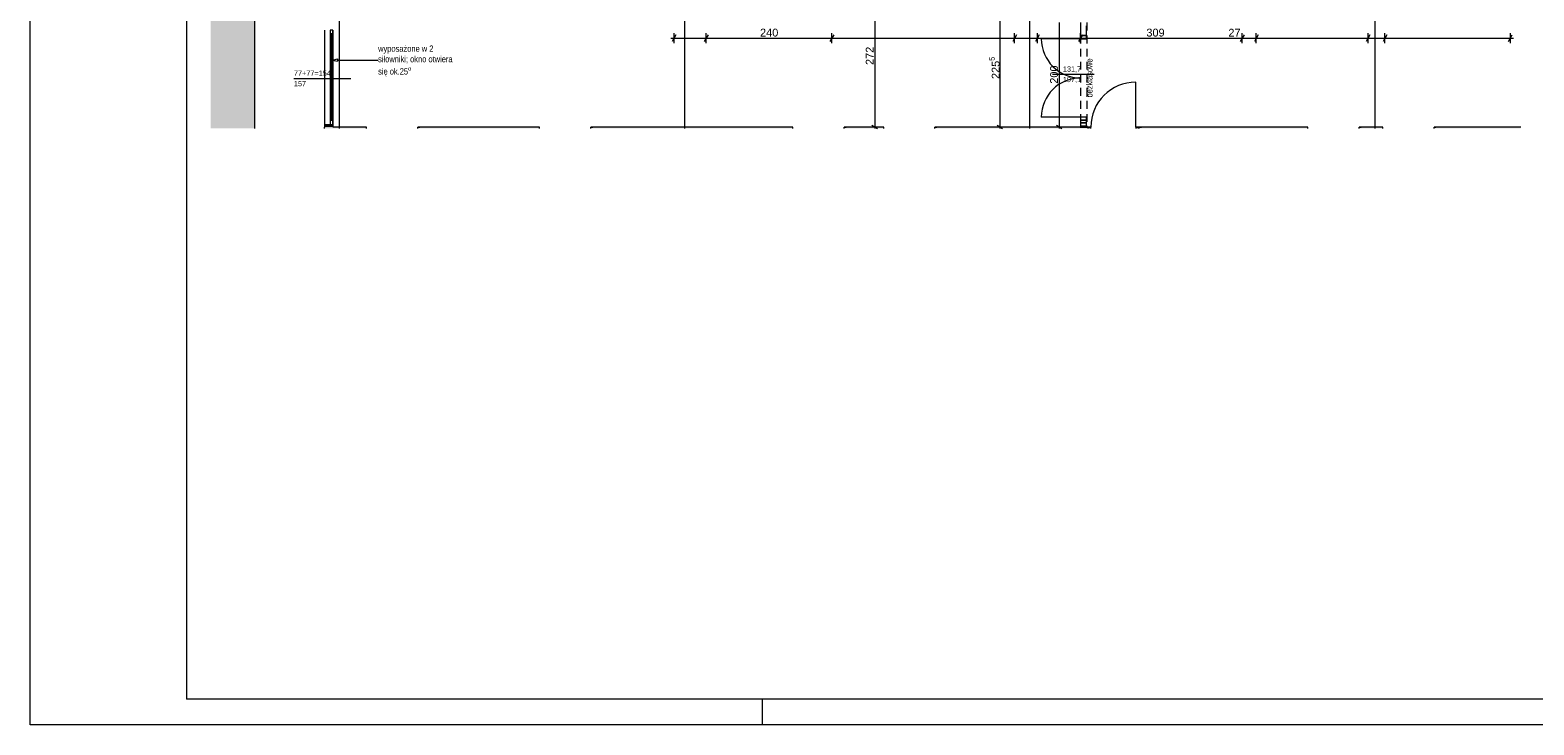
# Paper-space layout 'A-06 INWENTARYZACJA - PIĘTRO 3' of a CAD drawing. Header units: millimetres. Extents: x 0 to 500, y 0 to 350.
# Tile 1 of 12: x 0 to 287, y 0 to 133. Entities that reach past the tile are written whole.
import ezdxf
from ezdxf.xclip import XClip

# ---------------------------------------------------------------- set-up
doc = ezdxf.new("R2010")
doc.units = ezdxf.units.MM
doc.header["$MEASUREMENT"] = 0
doc.header["$XCLIPFRAME"] = 0
for name, pattern in [('DASHDOTX2', [1000, 500, -250, 0, -250]), ('Przer. długie kreski', [2.5, 1.5, -1]), ('PRZERYWANA_DU_A', [550, 350, -200])]:
    doc.linetypes.add(name, pattern=pattern)
for name, color, linetype, lineweight in [('0_Nr_pióra__2', 8, 'Continuous', 13), ('A_stolarka_Nr_pióra__3', 252, 'Continuous', 13), ('A_wymiary_Nr_pióra__1', 7, 'Continuous', 20), ('A_wymiary_Nr_pióra__2', 8, 'Continuous', 13), ('A_ściany_Nr_pióra__1', 7, 'Continuous', 20), ('Drzwi Archicad_Nr_pióra__1', 7, 'Continuous', 20), ('Znaczniki drzwi Archicada_Nr_pióra__3', 252, 'Continuous', 13)]:
    doc.layers.add(name, color=color, linetype=linetype, lineweight=lineweight)
for name, color, linetype, lineweight, true_color in [('A_Arkusz_Nr_pióra__255', 7, 'Continuous', 15, 0x242424), ('A_opis_Nr_pióra__255', 7, 'Continuous', 15, 0x242424), ('A_opis_Nr_pióra__8', 7, 'Continuous', 13, 0x4c4c4c), ('A_osie_Nr_pióra__16', 7, 'Continuous', 5, 0x0f0f0f), ('A_ppoż_Nr_pióra__8', 7, 'Continuous', 13, 0x4c4c4c), ('A_ściany_Nr_pióra__10', 7, 'Continuous', 13, 0x4b4b4b), ('A_ściany_Nr_pióra__19', 7, 'Continuous', 5, 0x191919), ('Okna Archicada_Nr_pióra__19', 7, 'Continuous', 5, 0x191919)]:
    doc.layers.add(name, color=color, linetype=linetype, lineweight=lineweight, true_color=true_color)
for name, color, linetype in [('A_podrys', 7, 'Continuous'), ('A_ściany', 7, 'Continuous'), ('Drzwi Archicad', 7, 'Continuous')]:
    doc.layers.add(name, color=color, linetype=linetype)
doc.styles.add('STYL_AUTOMATYCZNY_1', font='arial.ttf')
doc.styles.add('STYL_AUTOMATYCZNY_2', font='ARIALN.TTF')
doc.styles.add('STYL_AUTOMATYCZNY_4', font='arial.ttf')

# ---------------------------------------------------------------- blocks, each defined once
blk = doc.blocks.new('Rysunek_1_1', base_point=(-1584.22, -269.95))
at = {"linetype": 'Continuous', "lineweight": 0, "true_color": 0x484848}
blk.add_hatch(color=251, dxfattribs=at).paths.add_polyline_path([(34.52, 317.93), (34.52, 114.12), (42.91, 114.12), (42.91, 317.93)])
at = {"layer": 'A_ściany', "linetype": 'Continuous', "lineweight": 0, "true_color": 0x000000}
for points in [[(64.33, 114.37), (56.21, 114.37), (56.21, 114.12), (64.33, 114.12)], [(57.96, 114.86), (56.25, 114.86), (56.25, 114.37), (57.96, 114.37)], [(97.4, 114.37), (74.13, 114.37), (74.13, 114.12), (97.4, 114.12)], [(107.2, 114.37), (107.2, 114.12), (145.81, 114.12), (145.81, 114.37)], [(155.61, 114.37), (155.61, 114.12), (163.18, 114.12), (163.18, 114.37)], [(172.98, 114.37), (172.98, 114.12), (202.18, 114.12), (202.18, 114.37)], [(200.81, 114.37), (201.99, 114.37), (201.99, 114.59), (200.81, 114.59)], [(244.28, 114.37), (211.98, 114.37), (211.98, 114.12), (244.28, 114.12)], [(254.08, 114.37), (254.08, 114.12), (258.58, 114.12), (258.58, 114.37)], [(268.38, 114.37), (268.38, 114.12), (284.97, 114.12), (284.97, 114.37)]]:
    blk.add_hatch(color=18, dxfattribs=at).paths.add_polyline_path(points)
at = {"layer": 'Drzwi Archicad', "linetype": 'Continuous', "lineweight": 0, "true_color": 0xfdfdfd}
for points in [[(202.18, 114.37), (202.18, 114.12), (202.78, 114.12), (202.78, 114.37)], [(211.38, 114.12), (211.98, 114.12), (211.98, 114.37), (211.38, 114.37)]]:
    blk.add_hatch(color=7, dxfattribs=at).paths.add_polyline_path(points)
at = {"layer": '0_Nr_pióra__2', "color": 8, "linetype": 'PRZERYWANA_DU_A', "lineweight": 13, "flags": 128}
blk.add_lwpolyline([(42.91, 317.93), (42.91, 114.12)], dxfattribs=at)
at = {"layer": 'A_opis_Nr_pióra__255', "color": 250, "linetype": 'Continuous', "lineweight": 15, "true_color": 0x242424}
for p, q in [((57.82, 127.2), (58.75, 127.45)), ((57.82, 127.2), (58.75, 126.95)), ((58.75, 127.45), (58.75, 126.95)), ((58.75, 127.2), (64.66, 127.2)), ((64.66, 127.2), (66.53, 127.2))]:
    blk.add_line(p, q, dxfattribs=at)
at = {"layer": 'A_osie_Nr_pióra__16', "color": 250, "linetype": 'DASHDOTX2', "lineweight": 5, "true_color": 0x0f0f0f}
for p, q in [((191.08, 258.58), (191.08, 114.12)), ((257.08, 258.58), (257.08, 114.12)), ((59.08, 240.94), (59.08, 114.12)), ((125.08, 240.94), (125.08, 114.12))]:
    blk.add_line(p, q, dxfattribs=at)
at = {"layer": 'A_stolarka_Nr_pióra__3', "color": 252, "linetype": 'Continuous', "lineweight": 13}
blk.add_line((50.44, 123.69), (61.31, 123.69), dxfattribs=at)
at = {"layer": 'A_wymiary_Nr_pióra__1', "color": 7, "linetype": 'Continuous', "lineweight": 20}
for p, q in [((123.47, 132), (122.74, 130.75)), ((129.62, 132), (128.89, 130.75)), ((153.62, 132), (152.9, 130.75)), ((188.56, 132), (187.84, 130.75)), ((192.91, 132), (192.19, 130.75)), ((201.17, 132), (200.44, 130.75)), ((232.07, 132), (231.34, 130.75)), ((234.77, 132), (234.04, 130.75)), ((256.13, 132), (255.4, 130.75)), ((259.36, 132), (258.64, 130.75)), ((282.61, 130.75), (283.34, 132)), ((160.92, 114.73), (161.98, 114.12)), ((184.84, 114.73), (185.89, 114.12)), ((196.18, 114.73), (197.24, 114.12))]:
    blk.add_line(p, q, dxfattribs=at)
at = {"layer": 'A_wymiary_Nr_pióra__2', "color": 8, "linetype": 'Continuous', "lineweight": 13}
for p, q in [((161.55, 114.37), (161.55, 141.55)), ((185.46, 114.37), (185.46, 136.94)), ((123.11, 130.43), (123.11, 132.31)), ((129.26, 130.43), (129.26, 132.31)), ((153.26, 130.43), (153.26, 132.31)), ((188.2, 130.43), (188.2, 132.31)), ((192.55, 130.43), (192.55, 132.31)), ((196.81, 114.37), (196.81, 134.37)), ((200.81, 130.43), (200.81, 132.31)), ((231.7, 130.43), (231.7, 132.31)), ((234.4, 130.43), (234.4, 132.31)), ((255.76, 130.43), (255.76, 132.31)), ((259, 130.43), (259, 132.31)), ((282.97, 130.43), (282.97, 132.31)), ((122.49, 131.37), (123.11, 131.37)), ((123.11, 131.37), (129.26, 131.37)), ((129.26, 131.37), (153.26, 131.37)), ((153.26, 131.37), (188.2, 131.37)), ((188.2, 131.37), (192.55, 131.37)), ((192.55, 131.37), (200.81, 131.37)), ((200.81, 131.37), (231.7, 131.37)), ((231.7, 131.37), (234.4, 131.37)), ((234.4, 131.37), (255.76, 131.37)), ((255.76, 131.37), (259, 131.37)), ((259, 131.37), (282.97, 131.37)), ((282.97, 131.37), (283.59, 131.37)), ((162.48, 114.37), (160.61, 114.37)), ((161.55, 114.12), (161.55, 114.37)), ((186.4, 114.37), (184.52, 114.37)), ((185.46, 114.12), (185.46, 114.37)), ((197.74, 114.37), (195.87, 114.37)), ((196.81, 114.12), (196.81, 114.37))]:
    blk.add_line(p, q, dxfattribs=at)
at = {"layer": 'A_ściany_Nr_pióra__1', "color": 7, "linetype": 'Continuous', "lineweight": 20}
for p, q in [((56.25, 114.86), (57.96, 114.86)), ((64.33, 114.37), (63.96, 114.37)), ((64.33, 114.12), (64.33, 114.37)), ((74.13, 114.37), (74.5, 114.37)), ((74.13, 114.12), (74.13, 114.37)), ((97.4, 114.37), (97.03, 114.37)), ((97.4, 114.12), (97.4, 114.37)), ((107.2, 114.37), (107.57, 114.37)), ((107.2, 114.12), (107.2, 114.37)), ((145.81, 114.37), (145.44, 114.37)), ((145.81, 114.12), (145.81, 114.37)), ((155.61, 114.37), (155.98, 114.37)), ((155.61, 114.12), (155.61, 114.37)), ((163.18, 114.37), (162.81, 114.37)), ((163.18, 114.12), (163.18, 114.37)), ((172.98, 114.37), (173.35, 114.37)), ((172.98, 114.12), (172.98, 114.37)), ((200.81, 114.59), (200.81, 114.22)), ((200.81, 114.59), (201.96, 114.59)), ((202.18, 114.37), (201.71, 114.37)), ((201.96, 114.59), (201.99, 114.59)), ((201.99, 114.59), (201.99, 114.22)), ((202.18, 114.37), (202.18, 114.12)), ((211.98, 114.37), (212.45, 114.37)), ((211.98, 114.37), (211.98, 114.12)), ((244.28, 114.37), (243.91, 114.37)), ((244.28, 114.12), (244.28, 114.37)), ((254.08, 114.37), (254.45, 114.37)), ((254.08, 114.12), (254.08, 114.37)), ((258.58, 114.37), (258.21, 114.37)), ((258.58, 114.12), (258.58, 114.37)), ((268.38, 114.37), (268.75, 114.37)), ((268.38, 114.12), (268.38, 114.37))]:
    blk.add_line(p, q, dxfattribs=at)
at = {"layer": 'A_ściany_Nr_pióra__1', "color": 7, "linetype": 'Continuous', "lineweight": 20, "flags": 128}
for points in [[(56.25, 114.37), (56.21, 114.37)], [(56.21, 114.37), (56.21, 114.12)], [(56.25, 114.86), (56.25, 114.37)], [(57.96, 114.37), (57.96, 114.86)], [(64.33, 114.37), (57.96, 114.37)], [(97.4, 114.37), (74.13, 114.37)], [(145.81, 114.37), (107.2, 114.37)], [(163.18, 114.37), (155.61, 114.37)], [(202.18, 114.37), (172.98, 114.37)], [(200.81, 114.59), (200.81, 114.37)], [(200.81, 114.37), (201.99, 114.37)], [(201.99, 114.37), (201.99, 114.59)], [(244.28, 114.37), (211.98, 114.37)], [(258.58, 114.37), (254.08, 114.37)], [(284.97, 114.37), (268.38, 114.37)]]:
    blk.add_lwpolyline(points, dxfattribs=at)
at = {"layer": 'A_ściany_Nr_pióra__10', "color": 251, "linetype": 'Przer. długie kreski', "lineweight": 13, "true_color": 0x4b4b4b}
for p, q in [((200.81, 134.37), (200.81, 114.37)), ((201.99, 134.37), (201.99, 114.37))]:
    blk.add_line(p, q, dxfattribs=at)
at = {"layer": 'A_ściany_Nr_pióra__19', "color": 250, "linetype": 'Continuous', "lineweight": 5, "true_color": 0x191919}
for p, q in [((56.25, 132.93), (56.25, 114.86)), ((57.96, 114.86), (57.96, 132.93))]:
    blk.add_line(p, q, dxfattribs=at)
at = {"layer": 'Drzwi Archicad_Nr_pióra__1', "color": 7, "linetype": 'Continuous', "lineweight": 20}
for p, q in [((200.81, 133.77), (200.81, 131.87)), ((201.96, 131.87), (201.96, 133.77)), ((200.81, 131.27), (193.31, 131.27)), ((200.81, 131.87), (200.81, 131.27)), ((201.96, 131.87), (200.81, 131.87)), ((200.81, 131.87), (201.96, 131.87)), ((200.81, 131.27), (201.96, 131.27)), ((201.96, 131.27), (201.96, 131.87)), ((211.38, 114.37), (211.38, 122.97)), ((200.81, 116.27), (193.31, 116.27)), ((201.96, 116.27), (200.81, 116.27)), ((200.81, 116.27), (200.81, 115.67)), ((200.81, 115.67), (201.96, 115.67)), ((201.96, 115.67), (200.81, 115.67)), ((200.81, 115.67), (200.81, 115.19)), ((201.96, 115.19), (200.81, 115.19)), ((200.81, 115.19), (200.81, 114.59)), ((200.81, 115.19), (201.96, 115.19)), ((201.96, 115.67), (201.96, 116.27)), ((201.96, 115.19), (201.96, 115.67)), ((201.96, 114.59), (201.96, 115.19)), ((64.33, 114.37), (63.96, 114.37)), ((64.33, 114.37), (63.96, 114.37)), ((64.33, 114.12), (64.33, 114.37)), ((64.33, 114.12), (64.33, 114.37)), ((74.13, 114.12), (74.13, 114.37)), ((74.13, 114.12), (74.13, 114.37)), ((74.13, 114.37), (74.5, 114.37)), ((74.13, 114.37), (74.5, 114.37)), ((97.4, 114.37), (97.03, 114.37)), ((97.4, 114.37), (97.03, 114.37)), ((97.4, 114.12), (97.4, 114.37)), ((97.4, 114.12), (97.4, 114.37)), ((107.2, 114.12), (107.2, 114.37)), ((107.2, 114.12), (107.2, 114.37)), ((107.2, 114.37), (107.57, 114.37)), ((107.2, 114.37), (107.57, 114.37)), ((145.81, 114.37), (145.44, 114.37)), ((145.81, 114.37), (145.44, 114.37)), ((145.81, 114.12), (145.81, 114.37)), ((145.81, 114.12), (145.81, 114.37)), ((155.61, 114.12), (155.61, 114.37)), ((155.61, 114.12), (155.61, 114.37)), ((155.61, 114.37), (155.98, 114.37)), ((155.61, 114.37), (155.98, 114.37)), ((163.18, 114.37), (162.81, 114.37)), ((163.18, 114.37), (162.81, 114.37)), ((163.18, 114.12), (163.18, 114.37)), ((163.18, 114.12), (163.18, 114.37)), ((172.98, 114.12), (172.98, 114.37)), ((172.98, 114.12), (172.98, 114.37)), ((172.98, 114.37), (173.35, 114.37)), ((172.98, 114.37), (173.35, 114.37)), ((200.81, 114.59), (201.96, 114.59)), ((200.81, 114.59), (201.96, 114.59)), ((200.81, 114.59), (201.96, 114.59)), ((200.81, 114.59), (200.81, 114.22)), ((200.81, 114.59), (200.81, 114.22)), ((202.18, 114.37), (201.71, 114.37)), ((202.18, 114.37), (201.71, 114.37)), ((201.96, 114.59), (201.99, 114.59)), ((201.96, 114.59), (201.99, 114.59)), ((201.99, 114.59), (201.99, 114.22)), ((201.99, 114.59), (201.99, 114.22)), ((202.78, 114.37), (202.18, 114.37)), ((202.18, 114.37), (202.18, 114.12)), ((202.18, 114.37), (202.18, 114.12)), ((202.18, 114.37), (202.18, 114.12)), ((202.78, 114.12), (202.78, 114.37)), ((211.98, 114.37), (211.38, 114.37)), ((211.38, 114.37), (211.38, 114.12)), ((211.98, 114.12), (211.98, 114.37)), ((211.98, 114.37), (211.98, 114.12)), ((211.98, 114.37), (211.98, 114.12)), ((211.98, 114.37), (212.45, 114.37)), ((211.98, 114.37), (212.45, 114.37)), ((244.28, 114.37), (243.91, 114.37)), ((244.28, 114.37), (243.91, 114.37)), ((244.28, 114.12), (244.28, 114.37)), ((244.28, 114.12), (244.28, 114.37)), ((254.08, 114.12), (254.08, 114.37)), ((254.08, 114.12), (254.08, 114.37)), ((254.08, 114.37), (254.45, 114.37)), ((254.08, 114.37), (254.45, 114.37)), ((258.58, 114.37), (258.21, 114.37)), ((258.58, 114.37), (258.21, 114.37)), ((258.58, 114.12), (258.58, 114.37)), ((258.58, 114.12), (258.58, 114.37)), ((268.38, 114.12), (268.38, 114.37)), ((268.38, 114.12), (268.38, 114.37)), ((268.38, 114.37), (268.75, 114.37)), ((268.38, 114.37), (268.75, 114.37))]:
    blk.add_line(p, q, dxfattribs=at)
for centre, radius, start, end in [((200.81, 131.27), 7.5, 180, 270), ((200.81, 116.27), 7.5, 90, 180), ((211.38, 114.37), 8.6, 90, 180)]:
    blk.add_arc(centre, radius, start, end, dxfattribs=at)
at = {"layer": 'Okna Archicada_Nr_pióra__19', "color": 250, "linetype": 'Continuous', "lineweight": 5, "true_color": 0x191919}
for p, q in [((57.85, 132.93), (57.35, 132.93)), ((57.35, 132.93), (57.35, 114.86)), ((57.85, 114.86), (57.85, 132.93)), ((57.85, 132.18), (57.35, 132.18)), ((57.6, 115.61), (57.6, 132.18)), ((57.85, 115.61), (57.35, 115.61)), ((57.35, 114.86), (57.85, 114.86))]:
    blk.add_line(p, q, dxfattribs=at)
at = {"layer": 'Znaczniki drzwi Archicada_Nr_pióra__3', "color": 252, "linetype": 'Continuous', "lineweight": 13}
blk.add_line((195.42, 124.48), (203.4, 124.48), dxfattribs=at)
at = {"layer": 'A_opis_Nr_pióra__8', "color": 251, "linetype": 'Continuous', "lineweight": 13, "true_color": 0x4c4c4c, "insert": (66.53, 127.02), "char_height": 1.2, "width": 12.5249, "attachment_point": 4, "line_spacing_factor": 1.000877, "style": 'STYL_AUTOMATYCZNY_2'}
blk.add_mtext('\\A1;{\\pql;\\fArial Narrow|b0|i0|c238|p0;\\W1.000000;wyposażone w 2 siłowniki; okno otwiera się ok.25\\fArial Narrow|b0|i0|c238|p0;\\W1.000000;\\A1{\\H.66x;\\So^  ;}}', dxfattribs=at)
at = {"layer": 'A_ppoż_Nr_pióra__8', "color": 251, "linetype": 'Continuous', "lineweight": 13, "true_color": 0x4c4c4c, "insert": (202.5, 123.77), "char_height": 1.2, "attachment_point": 5, "rotation": 90, "style": 'STYL_AUTOMATYCZNY_2'}
blk.add_mtext('\\A1;{\\pqc;\\fArial Narrow|b0|i0|c238|p0;\\W1.000000;bezklasowe}', dxfattribs=at)
at = {"layer": 'A_stolarka_Nr_pióra__3', "color": 252, "linetype": 'Continuous', "lineweight": 13, "char_height": 1, "attachment_point": 7, "style": 'STYL_AUTOMATYCZNY_1'}
for s, insert in [('\\A1;{\\pql;\\fArial|b0|i0|c238|p0;\\W1.000000;77+77=154}', (50.44, 124.18)), ('\\A1;{\\pql;\\fArial|b0|i0|c238|p0;\\W1.000000;157}', (50.44, 122.18))]:
    blk.add_mtext(s, dxfattribs=dict(at, insert=insert))
at = {"layer": 'A_wymiary_Nr_pióra__1', "color": 7, "linetype": 'Continuous', "lineweight": 20, "char_height": 1.5, "attachment_point": 7, "style": 'STYL_AUTOMATYCZNY_4'}
for s, insert, width in [('\\A1;{\\pql;\\fArial|b0|i0|c238|p0;\\W1.000000;240}', (139.54, 131.67), 3.4323), ('\\A1;{\\pql;\\fArial|b0|i0|c238|p0;\\W1.000000;309}', (213.39, 131.67), 3.4323), ('\\A1;{\\pql;\\fArial|b0|i0|c238|p0;\\W1.000000;27}', (229.06, 131.67), 2.2882)]:
    blk.add_mtext(s, dxfattribs=dict(at, insert=insert, width=width))
at = {"layer": 'A_wymiary_Nr_pióra__1', "color": 7, "linetype": 'Continuous', "lineweight": 20, "char_height": 1.5, "width": 3.4323, "attachment_point": 7, "rotation": 90, "style": 'STYL_AUTOMATYCZNY_4'}
for s, insert in [('\\A1;{\\pql;\\fArial|b0|i0|c238|p0;\\W1.000000;272}', (161.25, 126.25)), ('\\A1;{\\pql;\\fArial|b0|i0|c238|p0;\\W1.000000;200}', (196.51, 122.66))]:
    blk.add_mtext(s, dxfattribs=dict(at, insert=insert))
at = {"layer": 'A_wymiary_Nr_pióra__1', "color": 7, "linetype": 'Continuous', "lineweight": 20, "insert": (185.77, 123.56), "char_height": 1.5, "attachment_point": 7, "rotation": 90, "style": 'STYL_AUTOMATYCZNY_1'}
blk.add_mtext('\\A1;{\\pql;\\fArial|b0|i0|c238|p0;\\W1.000000;225\\fArial|b0|i0|c238|p0;\\W1.000000;\\A1{\\H.66x;\\S5^  ;}}', dxfattribs=at)
at = {"layer": 'Znaczniki drzwi Archicada_Nr_pióra__3', "color": 252, "linetype": 'Continuous', "lineweight": 13, "char_height": 1, "attachment_point": 7, "style": 'STYL_AUTOMATYCZNY_1'}
for s, insert in [('\\A1;{\\pql;\\pt1;\\fArial|b0|i0|c238|p0;\\W1.000000;131,7}', (197.43, 124.79)), ('\\A1;{\\pql;\\pt1;\\fArial|b0|i0|c238|p0;\\W1.000000;197,1}', (197.43, 122.79))]:
    blk.add_mtext(s, dxfattribs=dict(at, insert=insert))

psp = doc.layouts.new('A-06 INWENTARYZACJA - PIĘTRO 3')

# ---------------------------------------------------------------- linework, layer by layer
at = {"layer": 'A_Arkusz_Nr_pióra__255', "color": 250, "linetype": 'Continuous', "lineweight": 15, "true_color": 0x242424}
for p, q in [((29.9, 345.1), (29.9, 4.9)), ((495.1, 4.9), (29.9, 4.9)), ((140, 0), (140, 4.9))]:
    psp.add_line(p, q, dxfattribs=at)
at = {"layer": 'A_Arkusz_Nr_pióra__255', "color": 250, "linetype": 'Continuous', "lineweight": 15, "true_color": 0x242424, "flags": 128}
psp.add_lwpolyline([(0, 350), (500, 350), (500, 0), (0, 0)], close=True, dxfattribs=at)

# ---------------------------------------------------------------- block references
at = {"layer": 'A_podrys', "color": 37, "linetype": 'Continuous', "lineweight": 5, "true_color": 0x656532}
ref = psp.add_blockref('Rysunek_1_1', (-1584.22, -269.95), dxfattribs=at)
XClip(ref).set_block_clipping_path([(34.5247789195, 114.122345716), (284.9747501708, 317.932345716)])

doc.saveas('drawing.dxf')
